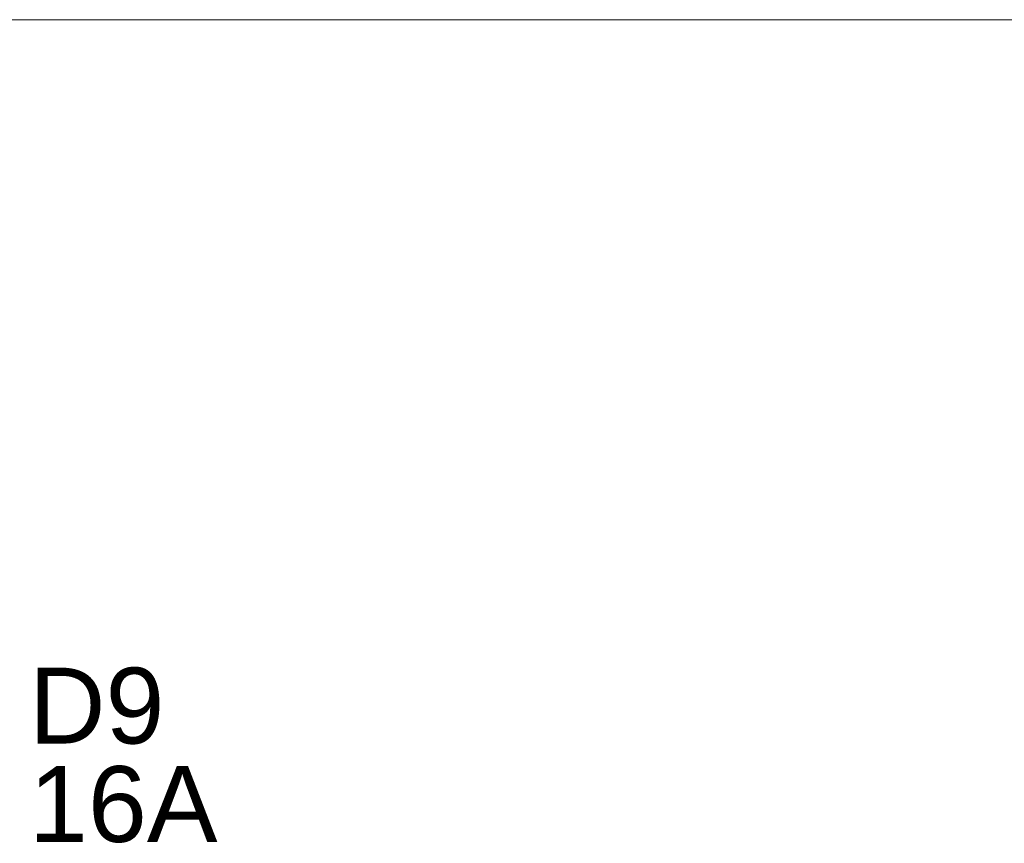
# Model space of a CAD drawing. Header units: metres. Extents: x 0.7 to 24.4, y 0.6 to 5.8.
# Tile 252 of 256: x 12.669 to 13.354, y 2.989 to 3.562. Entities that reach past the tile are written whole.
import ezdxf

# ---------------------------------------------------------------- set-up
doc = ezdxf.new("R2010")
doc.units = ezdxf.units.M
doc.layers.add('FIACAO', color=1, linetype='Continuous', lineweight=18, true_color=0xff0000)
doc.layers.add('Quadro elétrico CINE REX_dwg', color=7, linetype='Continuous', lineweight=18, true_color=0x767676)
doc.styles.add('Arial', font='arial.ttf', dxfattribs={"height": 0.052737})

# ---------------------------------------------------------------- blocks, each defined once
blk = doc.blocks.new('Quadro elétrico CINE REX_dwg-1095559-QUADRO ELÉTRICO')
at = {"layer": 'FIACAO', "flags": 128}
blk.add_lwpolyline([(23.99735, 3.56186), (23.99735, 3.11061), (23.99735, 3.56186), (3.6459, 3.56186), (3.6459, 3.19677)], dxfattribs=at)
at = {"lineweight": 18, "char_height": 0.052737, "attachment_point": 1, "line_spacing_factor": 0.941778, "style": 'Arial'}
for s, insert, width in [('D9', (12.67569, 3.11135), 0.1123453), ('16A', (12.67569, 3.04292), 0.156896)]:
    blk.add_mtext(s, dxfattribs=dict(at, insert=insert, width=width))

msp = doc.modelspace()

# ---------------------------------------------------------------- block references
at = {"layer": 'Quadro elétrico CINE REX_dwg', "color": 7}
msp.add_blockref('Quadro elétrico CINE REX_dwg-1095559-QUADRO ELÉTRICO', (0, 0), dxfattribs=at)

doc.saveas('drawing.dxf')
